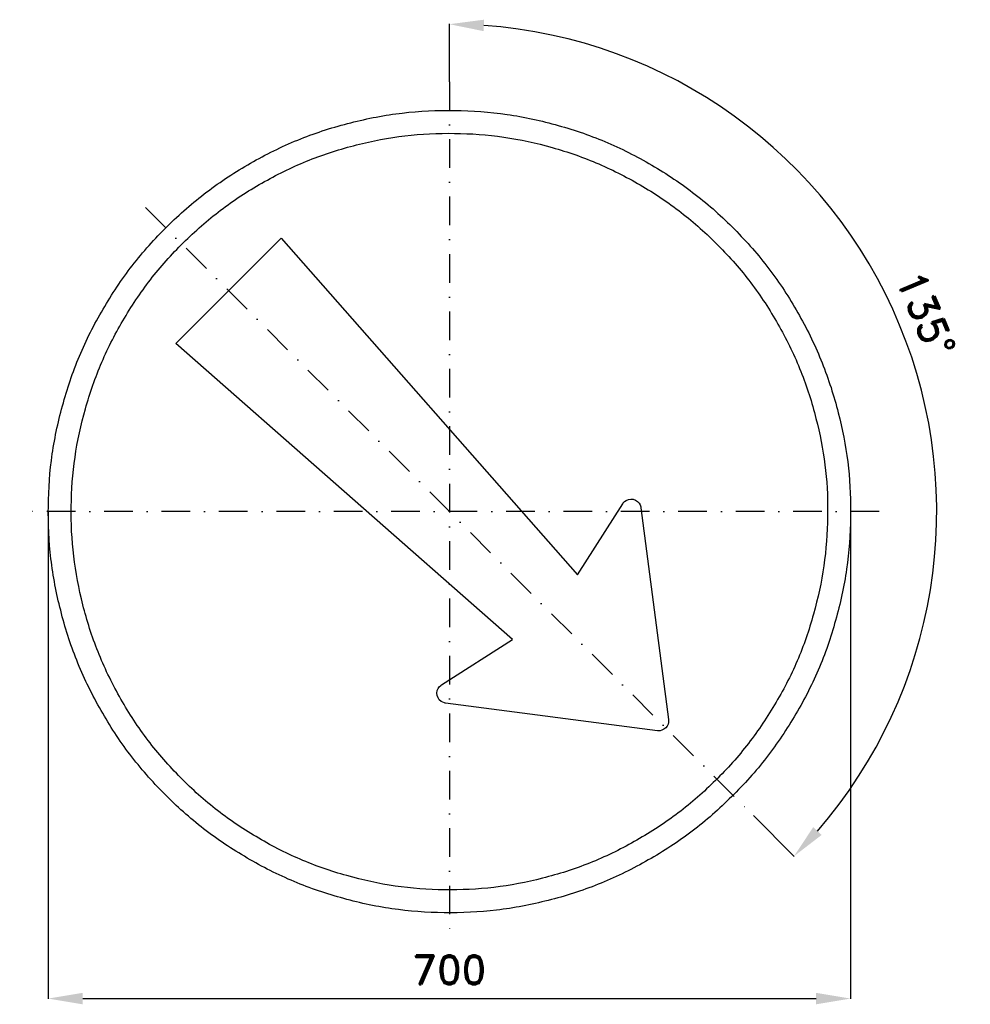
# Model space of a CAD drawing. Header units: millimetres. Extents: x -375 to 455, y -430 to 429.
import ezdxf

# ---------------------------------------------------------------- set-up
doc = ezdxf.new("R2010")
doc.units = ezdxf.units.MM
doc.header["$LTSCALE"] = 5
doc.linetypes.add('ČERCHOVANÁX2', pattern=[2, 1, -0.5, 0, -0.5])
doc.layers.add('Kóty', color=2, linetype='Continuous')
doc.layers.add('Značka', color=7, linetype='Continuous')
doc.styles.get("Standard").update_dxf_attribs({"font": 'romand.shx', "height": 25})
doc.dimstyles.get("Standard").update_dxf_attribs({"dimtxt": 25, "dimasz": 30, "dimexe": 0.18, "dimexo": 0.0625, "dimgap": 12.5, "dimtad": 1, "dimdec": 0, "dimzin": 0, "dimdsep": 46, "dimtxsty": 'Standard', "dimcen": 0.09, "dimadec": 0, "dimazin": 0, "dimtfac": 1, "dimtdec": 0, "dimtofl": 0, "dimtmove": 0, "dimatfit": 3, "dimfxl": 1, "dimtolj": 1, "dimtzin": 0, "dimarcsym": 0})

# ---------------------------------------------------------------- blocks, each defined once
blk = doc.blocks.new('*D1')
at = {"layer": 'Defpoints', "color": 0, "transparency": 16777216}
for p in [(0, 375), (-265.17, 265.17), (425.23, 0), (265.17, -265.16), (0, -375)]:
    blk.add_point(p, dxfattribs=at)
at = {"layer": 'Kóty', "color": 0, "lineweight": -2, "transparency": 16777216}
for p, q in [((0, 375.06), (0, 425.41)), ((265.21, -265.21), (300.81, -300.81))]:
    blk.add_line(p, q, dxfattribs=at)
blk.add_arc((0, 0), 425.23, 319.04308, 85.95692, dxfattribs=at)
at = {"layer": 'Kóty', "color": 0, "transparency": 16777216}
for points in [[(29.8, 419.17), (30.16, 429.17), (0, 425.23)], [(324.79, -282.14), (317.47, -275.32), (300.68, -300.68)]]:
    blk.add_solid(points, dxfattribs=at)
at = {"layer": 'Kóty', "color": 0, "transparency": 16777216, "insert": (415.96, 172.29), "char_height": 25, "attachment_point": 5, "rotation": 292.5}
blk.add_mtext('\\A1;135°', dxfattribs=at)
blk = doc.blocks.new('*D2')
at = {"layer": 'Defpoints', "color": 0, "transparency": 16777216}
for p in [(-350.03, 0), (349.97, -4.58), (349.97, -424.91)]:
    blk.add_point(p, dxfattribs=at)
at = {"layer": 'Kóty', "color": 0, "lineweight": -2, "transparency": 16777216}
for p, q in [((-350.03, -0.06), (-350.03, -425.09)), ((349.97, -4.64), (349.97, -425.09)), ((-320.03, -424.91), (319.97, -424.91))]:
    blk.add_line(p, q, dxfattribs=at)
at = {"layer": 'Kóty', "color": 0, "transparency": 16777216}
for points in [[(-320.03, -419.91), (-320.03, -429.91), (-350.03, -424.91)], [(319.97, -419.91), (319.97, -429.91), (349.97, -424.91)]]:
    blk.add_solid(points, dxfattribs=at)
at = {"layer": 'Kóty', "color": 0, "transparency": 16777216, "insert": (-0.03, -399.91), "char_height": 25, "attachment_point": 5}
blk.add_mtext('\\A1;700', dxfattribs=at)

msp = doc.modelspace()

# ---------------------------------------------------------------- linework, layer by layer
at = {"layer": 'Značka', "color": 6, "linetype": 'ČERCHOVANÁX2', "lineweight": 25, "ltscale": 5}
for p, q in [((0, 375), (0, -375)), ((-265.17, 265.17), (265.17, -265.16)), ((375, 0), (-375, 0))]:
    msp.add_line(p, q, dxfattribs=at)
at = {"layer": 'Značka', "color": 5}
for points in [[(350, 0), (349.99, -2.29), (349.97, -4.58, -0.032166), (346.49, -50.21, -0.035722), (336.86, -95, -0.036663), (321.83, -138.26, -0.034754), (300.79, -178.95, -0.034038), (274.96, -216.77, -0.034452), (244.23, -250.71, -0.03456), (209.51, -280.56, -0.034427), (171.02, -305.37, -0.034389), (129.75, -325.22, -0.034419), (86.15, -339.23, -0.034423), (41.16, -347.72, -0.034417), (-4.58, -349.97, -0.034416), (-50.24, -346.53, -0.034416), (-95, -336.86, -0.034418), (-138.22, -321.72, -0.034417), (-178.95, -300.79, -0.034417), (-216.78, -274.98, -0.034415), (-250.71, -244.23, -0.034418), (-280.56, -209.5, -0.034417), (-305.37, -171.02, -0.034415), (-325.22, -129.75, -0.034415), (-339.23, -86.15, -0.034417), (-347.72, -41.16, -0.034417), (-349.97, 4.58, -0.034417), (-346.53, 50.24, -0.034418), (-336.86, 95, -0.034415), (-321.72, 138.22, -0.034416), (-300.79, 178.95, -0.034417), (-274.98, 216.78, -0.034416), (-244.23, 250.71, -0.034418), (-209.5, 280.56, -0.034417), (-171.02, 305.37, -0.034414), (-129.75, 325.22, -0.034415), (-86.15, 339.23, -0.034416), (-41.16, 347.72, -0.034416), (4.58, 349.97, -0.034417), (50.24, 346.53, -0.034418), (95, 336.86, -0.034416), (138.22, 321.71, -0.034417), (178.95, 300.79, -0.034415), (216.77, 274.98, -0.034404), (250.71, 244.23, -0.034414), (280.57, 209.5, -0.034485), (305.37, 171.02, -0.034415), (325.2, 129.76, -0.034074), (339.23, 86.15, -0.032793), (347.51, 43.38, -0.034265), (350, 0)], [(330, 0), (329.99, -2.16), (329.97, -4.32, -0.03217), (326.69, -47.34, -0.035725), (317.61, -89.57, -0.036668), (303.44, -130.36, -0.034756), (283.6, -168.73, -0.034039), (259.25, -204.39, -0.034453), (230.27, -236.38, -0.034559), (197.54, -264.53, -0.034425), (161.24, -287.92, -0.034388), (122.33, -306.64, -0.034417), (81.23, -319.85, -0.034424), (38.8, -327.85, -0.034417), (-4.32, -329.97, -0.034416), (-47.37, -326.73, -0.034417), (-89.58, -317.61, -0.034417), (-130.32, -303.33, -0.034417), (-168.73, -283.6, -0.034418), (-204.39, -259.27, -0.034417), (-236.38, -230.27, -0.034417), (-264.53, -197.53, -0.034415), (-287.92, -161.25, -0.034416), (-306.64, -122.34, -0.034417), (-319.85, -81.23, -0.034416), (-327.85, -38.8, -0.034415), (-329.97, 4.32, -0.034416), (-326.73, 47.37, -0.034416), (-317.61, 89.57, -0.034418), (-303.33, 130.32, -0.034415), (-283.6, 168.73, -0.034416), (-259.27, 204.39, -0.034418), (-230.27, 236.38, -0.034418), (-197.53, 264.53, -0.034415), (-161.24, 287.92, -0.034418), (-122.34, 306.64, -0.034418), (-81.23, 319.85, -0.034418), (-38.8, 327.85, -0.034416), (4.32, 329.97, -0.034417), (47.37, 326.73, -0.034416), (89.58, 317.61, -0.034415), (130.32, 303.33, -0.034417), (168.73, 283.6, -0.034417), (204.39, 259.27, -0.034408), (236.38, 230.27, -0.034414), (264.53, 197.53, -0.034486), (287.92, 161.25, -0.034419), (306.62, 122.35, -0.034073), (319.85, 81.23, -0.032789), (327.65, 40.9, -0.034268), (330, 0)], [(-238.67, 146.74), (-146.74, 238.66), (111.63, -55.07), (151.25, 6.9), (151.49, 7.25), (151.74, 7.59), (152.9, 8.81), (154.29, 9.77), (156.23, 10.59), (158.32, 10.88, -0.064695), (160.42, 10.69), (162.4, 9.97), (164.16, 8.82), (165.57, 7.25), (166.43, 5.79), (166.95, 4.19), (167.03, 3.78), (167.1, 3.36), (191.22, -181.53), (191.25, -181.93), (191.28, -182.32), (191.21, -183.89), (190.83, -185.43), (190, -187.22), (188.76, -188.76), (187.22, -189.99), (185.43, -190.83), (183.89, -191.22, -0.053389), (182.32, -191.28), (181.92, -191.26), (181.53, -191.22), (-3.36, -167.1), (-3.78, -167.03), (-4.19, -166.95), (-5.79, -166.42), (-7.25, -165.57), (-8.82, -164.16), (-9.97, -162.4), (-10.69, -160.42), (-10.88, -158.32), (-10.59, -156.24), (-9.77, -154.29), (-8.82, -152.89), (-7.59, -151.74), (-7.25, -151.49), (-6.9, -151.25), (55.07, -111.64), (-238.67, 146.74)]]:
    msp.add_lwpolyline(points, format="xyb", dxfattribs=at)

# ---------------------------------------------------------------- dimensions: what is measured, and where the dimension line sits
at = {"layer": 'Kóty'}
dim = msp.add_angular_dim_2l(base=(425.23, 0), line1=((-265.17, 265.17), (265.17, -265.16)), line2=((0, 375), (0, -375)), dimstyle='Standard', dxfattribs=at)
dim.commit()
dim.dimension.update_dxf_attribs({"geometry": '*D1', "text_midpoint": (415.96, 172.29)})
dim = msp.add_linear_dim(base=(349.97, -424.91), p1=(-350.03, 0), p2=(349.97, -4.58), dimstyle='Standard', dxfattribs=at)
dim.commit()
dim.dimension.update_dxf_attribs({"geometry": '*D2', "text_midpoint": (-0.03, -399.91)})

doc.saveas('drawing.dxf')
